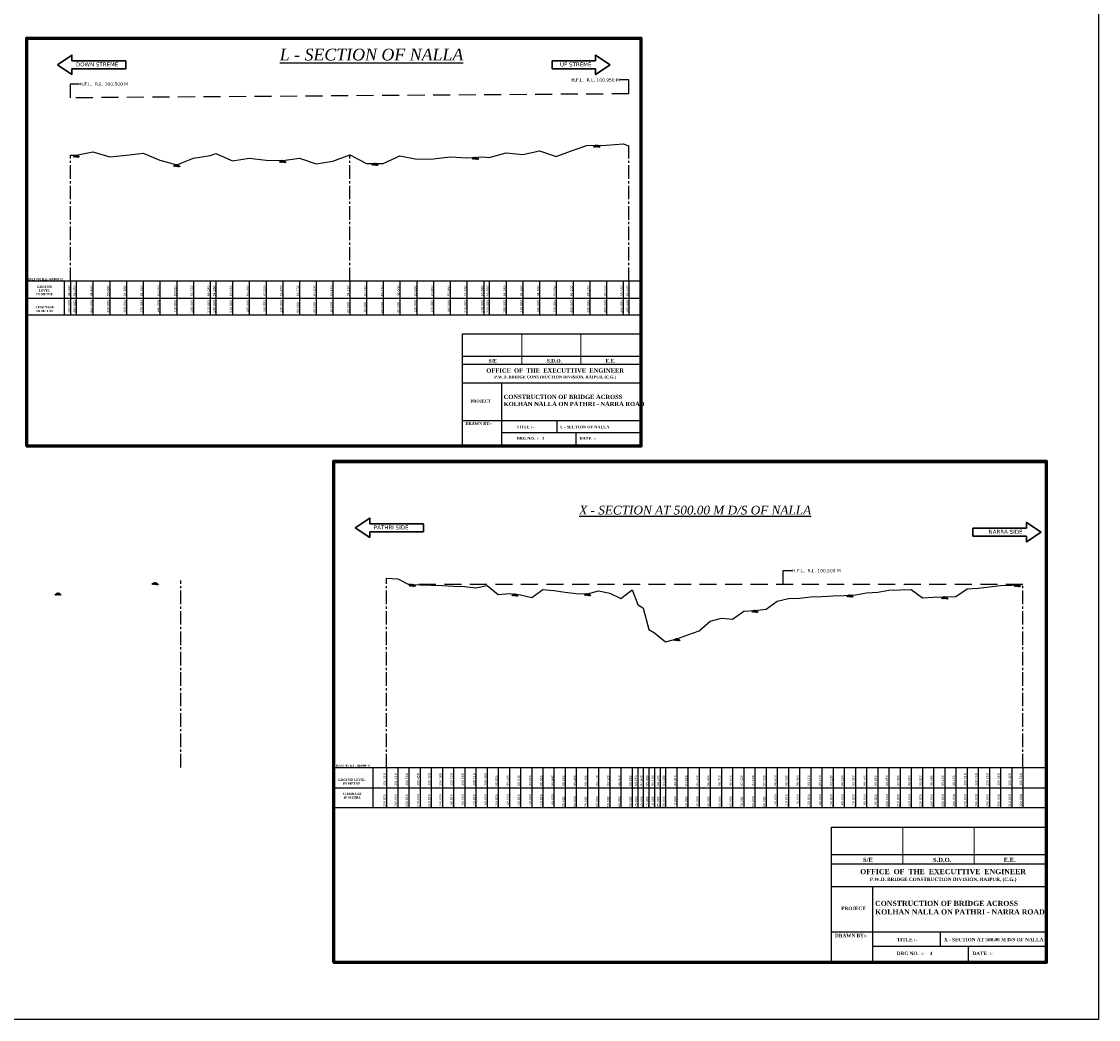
# Model space of a CAD drawing. Header units: inches. Extents: x -3873381970 to -3872867030, y -6658273960 to -6657582035.
# Tile 3 of 4: x -3872987615 to -3872867030, y -6658273960 to -6658162259. Entities that reach past the tile are written whole.
import ezdxf

# ---------------------------------------------------------------- set-up
doc = ezdxf.new("R2010")
doc.units = ezdxf.units.IN
doc.header["$MEASUREMENT"] = 0
doc.linetypes.add('CENTER2', pattern=[28.575, 19.05, -3.175, 3.175, -3.175])
doc.linetypes.add('DASHED2', pattern=[9.525, 6.35, -3.175])
for name, color, linetype in [('CHAINAGE', 7, 'Continuous'), ('GROUND_LVL', 114, 'Continuous'), ('SECTION', 7, 'Continuous'), ('TEX', 6, 'Continuous'), ('TEXT', 7, 'Continuous')]:
    doc.layers.add(name, color=color, linetype=linetype)
doc.layers.add('DIMENTION', color=7, linetype='Continuous', lineweight=9)
doc.styles.get("Standard").update_dxf_attribs({"font": 'verdana.ttf', "height": 250})
doc.dimstyles.new('ISO-25--------1', dxfattribs={"dimtxt": 240, "dimasz": 216, "dimexe": 300, "dimexo": 300, "dimgap": 0.02, "dimtad": 0, "dimtih": 1, "dimtoh": 1, "dimdec": 0, "dimlfac": 8, "dimdsep": 46, "dimtxsty": 'Standard', "dimcen": 192, "dimclrd": 1, "dimclre": 1, "dimclrt": 1, "dimadec": 0, "dimazin": 0, "dimtfac": 1, "dimtdec": 0, "dimtmove": 2, "dimatfit": 3, "dimfxl": 300, "dimarcsym": 0})

msp = doc.modelspace()

# ---------------------------------------------------------------- linework, layer by layer
at = {"layer": 'CHAINAGE', "color": 3}
for p, q in [((-3872982801.916719, -6658195140.908792), (-3872982801.91672, -6658191299.667162)), ((-3872982115.219514, -6658191299.667162), (-3872982115.219514, -6658195140.908792)), ((-3872981490.219514, -6658191299.667163), (-3872981490.219514, -6658195140.908792)), ((-3872979615.219514, -6658191299.667163), (-3872979615.219514, -6658195140.908792)), ((-3872977740.219514, -6658191299.667163), (-3872977740.219514, -6658195140.908792)), ((-3872977740.219514, -6658191299.667163), (-3872977740.219514, -6658195140.908792)), ((-3872975865.219514, -6658191299.667163), (-3872975865.219514, -6658195140.908792)), ((-3872973990.219514, -6658191299.667163), (-3872973990.219514, -6658195140.908792)), ((-3872972115.219514, -6658191299.667163), (-3872972115.219514, -6658195140.908792)), ((-3872970240.219514, -6658191299.667163), (-3872970240.219514, -6658195140.908792)), ((-3872968365.219514, -6658191299.667163), (-3872968365.219514, -6658195140.908792)), ((-3872966490.219514, -6658191299.667162), (-3872966490.219514, -6658195140.908792)), ((-3872965865.219514, -6658191299.667162), (-3872965865.219514, -6658195140.908792)), ((-3872963990.219514, -6658191299.667162), (-3872963990.219514, -6658195140.908792)), ((-3872962115.219514, -6658191299.667162), (-3872962115.219514, -6658195140.908792)), ((-3872960240.219514, -6658191299.667162), (-3872960240.219514, -6658195140.908792)), ((-3872958365.219514, -6658191299.667162), (-3872958365.219514, -6658195140.908792)), ((-3872956490.219514, -6658191299.667162), (-3872956490.219514, -6658195140.908792)), ((-3872954615.219514, -6658191299.667162), (-3872954615.219514, -6658195140.908792)), ((-3872952740.219514, -6658191299.667162), (-3872952740.219514, -6658195140.908792)), ((-3872950865.219514, -6658191299.667162), (-3872950865.219514, -6658195140.908792)), ((-3872948990.219514, -6658191299.667162), (-3872948990.219514, -6658195140.908792)), ((-3872947115.219514, -6658191299.667162), (-3872947115.219514, -6658195140.908792)), ((-3872945240.219514, -6658191299.667162), (-3872945240.219514, -6658195140.908792)), ((-3872943365.219514, -6658191299.667162), (-3872943365.219514, -6658195140.908792)), ((-3872941490.219514, -6658191299.667162), (-3872941490.219514, -6658195140.908792)), ((-3872939615.219514, -6658191299.667162), (-3872939615.219514, -6658195140.908792)), ((-3872937740.219514, -6658191299.667162), (-3872937740.219514, -6658195140.908792)), ((-3872935865.219514, -6658191299.667162), (-3872935865.219514, -6658195140.908792)), ((-3872935240.219514, -6658191299.667162), (-3872935240.219514, -6658195140.908792)), ((-3872933365.219514, -6658191299.667163), (-3872933365.219514, -6658195140.908792)), ((-3872931490.219514, -6658191299.667163), (-3872931490.219514, -6658195140.908792)), ((-3872929615.219514, -6658191299.667163), (-3872929615.219514, -6658195140.908792)), ((-3872927740.219514, -6658191299.667163), (-3872927740.219514, -6658195140.908792)), ((-3872925865.219514, -6658191299.667163), (-3872925865.219514, -6658195140.908792)), ((-3872923990.219513, -6658191299.667163), (-3872923990.219513, -6658195140.908792)), ((-3872923990.219513, -6658191299.667163), (-3872923990.219513, -6658195140.908792)), ((-3872922115.219513, -6658191299.667163), (-3872922115.219513, -6658195140.908792)), ((-3872920240.219513, -6658191299.667163), (-3872920240.219513, -6658195140.908792)), ((-3872919615.219513, -6658191299.667162), (-3872919615.219513, -6658195140.908792)), ((-3872986961.921601, -6658193220.287976), (-3872918353.756534, -6658193220.287977)), ((-3872948252.778725, -6658250253.917567), (-3872948252.778725, -6658245766.877784)), ((-3872946744.357409, -6658245766.877784), (-3872946744.357409, -6658250253.917567)), ((-3872945494.357409, -6658245766.877784), (-3872945494.357409, -6658250253.917567)), ((-3872944244.357409, -6658245766.877784), (-3872944244.357409, -6658250253.917567)), ((-3872942994.357409, -6658245766.877784), (-3872942994.357409, -6658250253.917567)), ((-3872941744.357409, -6658245766.877784), (-3872941744.357409, -6658250253.917567)), ((-3872940494.357409, -6658245766.877784), (-3872940494.357409, -6658250253.917567)), ((-3872939244.357409, -6658245766.877784), (-3872939244.357409, -6658250253.917567)), ((-3872937994.357409, -6658245766.877784), (-3872937994.357409, -6658250253.917567)), ((-3872936744.357409, -6658245766.877784), (-3872936744.357409, -6658250253.917567)), ((-3872935494.357409, -6658245766.877784), (-3872935494.357409, -6658250253.917567)), ((-3872934244.357409, -6658245766.877784), (-3872934244.357409, -6658250253.917567)), ((-3872932994.357409, -6658245766.877784), (-3872932994.357409, -6658250253.917567)), ((-3872931744.357409, -6658245766.877784), (-3872931744.357409, -6658250253.917567)), ((-3872930494.357408, -6658245766.877784), (-3872930494.357408, -6658250253.917567)), ((-3872929244.357408, -6658245766.877784), (-3872929244.357408, -6658250253.917567)), ((-3872927994.357408, -6658245766.877784), (-3872927994.357408, -6658250253.917567)), ((-3872926744.357408, -6658245766.877784), (-3872926744.357408, -6658250253.917567)), ((-3872925494.357408, -6658245766.877784), (-3872925494.357408, -6658250253.917567)), ((-3872924244.357408, -6658245766.877784), (-3872924244.357408, -6658250253.917567)), ((-3872922994.357408, -6658245766.877784), (-3872922994.357408, -6658250253.917567)), ((-3872921744.357408, -6658245766.877784), (-3872921744.357408, -6658250253.917567)), ((-3872920494.357408, -6658245766.877784), (-3872920494.357408, -6658250253.917567)), ((-3872919244.357408, -6658245766.877784), (-3872919244.357408, -6658250253.917567)), ((-3872918619.357408, -6658245766.877784), (-3872918619.357408, -6658250253.917567)), ((-3872917994.357408, -6658245766.877784), (-3872917994.357408, -6658250253.917567)), ((-3872917369.357408, -6658245766.877784), (-3872917369.357408, -6658250253.917567)), ((-3872916744.357408, -6658245766.877784), (-3872916744.357408, -6658250253.917567)), ((-3872916119.357408, -6658245766.877784), (-3872916119.357408, -6658250253.917567)), ((-3872915494.357408, -6658245766.877784), (-3872915494.357408, -6658250253.917567)), ((-3872914244.357408, -6658245766.877784), (-3872914244.357408, -6658250253.917567)), ((-3872912994.357408, -6658245766.877784), (-3872912994.357408, -6658250253.917567)), ((-3872911744.357408, -6658245766.877784), (-3872911744.357408, -6658250253.917567)), ((-3872910494.357408, -6658245766.877784), (-3872910494.357408, -6658250253.917567)), ((-3872909244.357408, -6658245766.877784), (-3872909244.357408, -6658250253.917567)), ((-3872907994.357408, -6658245766.877784), (-3872907994.357408, -6658250253.917567)), ((-3872906744.357408, -6658245766.877784), (-3872906744.357408, -6658250253.917567)), ((-3872905494.357408, -6658245766.877784), (-3872905494.357408, -6658250253.917567)), ((-3872904244.357408, -6658245766.877784), (-3872904244.357408, -6658250253.917567)), ((-3872902994.357408, -6658245766.877784), (-3872902994.357408, -6658250253.917567)), ((-3872901744.357408, -6658245766.877784), (-3872901744.357408, -6658250253.917567)), ((-3872900494.357408, -6658245766.877784), (-3872900494.357408, -6658250253.917567)), ((-3872899244.357408, -6658245766.877784), (-3872899244.357408, -6658250253.917567)), ((-3872897994.357407, -6658245766.877784), (-3872897994.357407, -6658250253.917567)), ((-3872896744.357407, -6658245766.877784), (-3872896744.357407, -6658250253.917567)), ((-3872895494.357407, -6658245766.877784), (-3872895494.357407, -6658250253.917567)), ((-3872894244.357407, -6658245766.877784), (-3872894244.357407, -6658250253.917567)), ((-3872892994.357407, -6658245766.877784), (-3872892994.357407, -6658250253.917567)), ((-3872891744.357407, -6658245766.877784), (-3872891744.357407, -6658250253.917567)), ((-3872890494.357407, -6658245766.877784), (-3872890494.357407, -6658250253.917567)), ((-3872889244.357407, -6658245766.877784), (-3872889244.357407, -6658250253.917567)), ((-3872887994.357407, -6658245766.877784), (-3872887994.357407, -6658250253.917567)), ((-3872886744.357407, -6658245766.877784), (-3872886744.357407, -6658250253.917567)), ((-3872885494.357407, -6658245766.877784), (-3872885494.357407, -6658250253.917567)), ((-3872884244.357407, -6658245766.877784), (-3872884244.357407, -6658250253.917567)), ((-3872882994.357407, -6658245766.877784), (-3872882994.357407, -6658250253.917567)), ((-3872881744.357407, -6658245766.877784), (-3872881744.357407, -6658250253.917567)), ((-3872880494.357407, -6658245766.877784), (-3872880494.357407, -6658250253.917567)), ((-3872879244.357407, -6658245766.877784), (-3872879244.357407, -6658250253.917567)), ((-3872877994.357407, -6658245766.877784), (-3872877994.357407, -6658250253.917567)), ((-3872876744.357407, -6658245766.877784), (-3872876744.357407, -6658250253.917567)), ((-3872875494.357407, -6658245766.877784), (-3872875494.357407, -6658250253.917567)), ((-3872952562.783607, -6658248040.397676), (-3872872963.312717, -6658248040.397676))]:
    msp.add_line(p, q, dxfattribs=at)
for points in [[(-3872986961.921601, -6658191299.667162), (-3872918353.756534, -6658191299.667163), (-3872918353.756534, -6658195140.908792), (-3872986961.921601, -6658195140.908792)], [(-3872952562.783607, -6658245766.877784), (-3872872963.312717, -6658245766.877784), (-3872872963.312717, -6658250253.917567), (-3872952562.783607, -6658250253.917567)]]:
    msp.add_lwpolyline(points, close=True, dxfattribs=at)
at = {"layer": 'DIMENTION', "color": 5, "lineweight": 30, "ltscale": 20}
for p, q in [((-3872975942.995452, -6658166639.057085), (-3872981972.897842, -6658166639.057085)), ((-3872981972.897842, -6658167559.4238), (-3872975942.995452, -6658167559.4238)), ((-3872975942.995452, -6658167559.4238), (-3872975942.995452, -6658166639.057085)), ((-3872928182.682683, -6658166639.057085), (-3872923342.780294, -6658166639.057085)), ((-3872928182.682683, -6658167559.4238), (-3872928182.682683, -6658166639.057085)), ((-3872923342.780294, -6658167559.4238), (-3872928182.682683, -6658167559.4238)), ((-3872942590.032723, -6658218464.223919), (-3872948619.935113, -6658218464.223919)), ((-3872942590.032723, -6658219384.590633), (-3872942590.032723, -6658218464.223919)), ((-3872948619.935113, -6658219384.590633), (-3872942590.032723, -6658219384.590633)), ((-3872881110.665618, -6658218954.223919), (-3872875080.763228, -6658218954.223919)), ((-3872881110.665618, -6658219874.590633), (-3872881110.665618, -6658218954.223919)), ((-3872875080.763228, -6658219874.590633), (-3872881110.665618, -6658219874.590633))]:
    msp.add_line(p, q, dxfattribs=at)
at = {"layer": 'DIMENTION', "ltscale": 20}
for p, q in [((-3872931604.936524, -6658197202.239063), (-3872931604.936527, -6658200607.574511)), ((-3872924979.346528, -6658197202.239063), (-3872924979.346532, -6658200607.574511)), ((-3872888929.757645, -6658252445.423687), (-3872888929.757648, -6658256548.537593)), ((-3872880946.53518, -6658252445.423687), (-3872880946.535183, -6658256548.537593))]:
    msp.add_line(p, q, dxfattribs=at)
at = {"layer": 'DIMENTION', "color": 5, "lineweight": 30, "ltscale": 20}
for points in [[(-3872981972.897842, -6658166639.057085), (-3872981972.897842, -6658166014.353392), (-3872983595.253946, -6658167099.240442)], [(-3872923342.780294, -6658166639.057085), (-3872923342.780294, -6658166014.353392), (-3872921720.42419, -6658167099.240442)], [(-3872981972.897842, -6658167559.4238), (-3872981972.897842, -6658168184.127493), (-3872983595.253946, -6658167099.240442)], [(-3872923342.780294, -6658167559.4238), (-3872923342.780294, -6658168184.127493), (-3872921720.42419, -6658167099.240442)], [(-3872948619.935113, -6658218464.223919), (-3872948619.935113, -6658217839.520226), (-3872950242.291217, -6658218924.407276)], [(-3872875080.763228, -6658218954.223919), (-3872875080.763228, -6658218329.520226), (-3872873458.407125, -6658219414.407276)], [(-3872948619.935113, -6658219384.590633), (-3872948619.935113, -6658220009.294327), (-3872950242.291217, -6658218924.407276)], [(-3872875080.763228, -6658219874.590633), (-3872875080.763228, -6658220499.294327), (-3872873458.407125, -6658219414.407276)]]:
    msp.add_lwpolyline(points, dxfattribs=at)
at = {"layer": 'GROUND_LVL'}
for p, q in [((-3872923321.179014, -6658176108.667164), (-3872923556.492797, -6658176302.674335)), ((-3872923242.544011, -6658176108.667165), (-3872923477.857793, -6658176302.674335)), ((-3872923180.696255, -6658176108.667164), (-3872923416.010039, -6658176302.674335)), ((-3872923354.201297, -6658176108.667164), (-3872923118.887513, -6658176302.674335)), ((-3872923111.11753, -6658176108.667163), (-3872923346.431315, -6658176302.674335)), ((-3872923278.54824, -6658176108.667163), (-3872923043.234455, -6658176302.674335)), ((-3872923035.464473, -6658176108.667164), (-3872923270.778256, -6658176302.674335)), ((-3872923208.969515, -6658176108.667164), (-3872922973.655732, -6658176302.674335)), ((-3872923147.12176, -6658176108.667165), (-3872922911.807977, -6658176302.674335)), ((-3872923068.486757, -6658176108.667164), (-3872922833.172974, -6658176302.674335)), ((-3872981602.429013, -6658177229.667162), (-3872981837.742796, -6658177423.674333)), ((-3872981523.79401, -6658177229.667163), (-3872981759.107792, -6658177423.674333)), ((-3872981461.946254, -6658177229.667162), (-3872981697.260038, -6658177423.674333)), ((-3872981635.451296, -6658177229.667162), (-3872981400.137512, -6658177423.674333)), ((-3872981392.367529, -6658177229.667161), (-3872981627.681314, -6658177423.674333)), ((-3872981559.798239, -6658177229.667161), (-3872981324.484454, -6658177423.674333)), ((-3872981316.714472, -6658177229.667162), (-3872981552.028255, -6658177423.674333)), ((-3872981490.219514, -6658177229.667162), (-3872981254.905731, -6658177423.674333)), ((-3872981428.371759, -6658177229.667163), (-3872981193.057976, -6658177423.674333)), ((-3872981349.736756, -6658177229.667162), (-3872981114.422973, -6658177423.674333)), ((-3872936914.929012, -6658177465.167163), (-3872937150.242795, -6658177659.174334)), ((-3872936836.294009, -6658177465.167164), (-3872937071.607791, -6658177659.174334)), ((-3872936774.446254, -6658177465.167163), (-3872937009.760037, -6658177659.174334)), ((-3872936947.951296, -6658177465.167163), (-3872936712.637511, -6658177659.174334)), ((-3872936704.867529, -6658177465.167162), (-3872936940.181314, -6658177659.174334)), ((-3872936872.298239, -6658177465.167162), (-3872936636.984454, -6658177659.174334)), ((-3872936629.214472, -6658177465.167163), (-3872936864.528255, -6658177659.174334)), ((-3872936802.719514, -6658177465.167163), (-3872936567.405731, -6658177659.174334)), ((-3872936740.871758, -6658177465.167164), (-3872936505.557975, -6658177659.174334)), ((-3872936662.236755, -6658177465.167163), (-3872936426.922972, -6658177659.174334)), ((-3872970352.429012, -6658178289.667163), (-3872970587.742795, -6658178483.674334)), ((-3872970273.794009, -6658178289.667164), (-3872970509.107791, -6658178483.674334)), ((-3872970211.946254, -6658178289.667163), (-3872970447.260037, -6658178483.674334)), ((-3872970385.451296, -6658178289.667163), (-3872970150.137511, -6658178483.674334)), ((-3872970142.367529, -6658178289.667162), (-3872970377.681314, -6658178483.674334)), ((-3872970309.798239, -6658178289.667162), (-3872970074.484454, -6658178483.674334)), ((-3872970066.714472, -6658178289.667163), (-3872970302.028255, -6658178483.674334)), ((-3872970240.219514, -6658178289.667163), (-3872970004.905731, -6658178483.674334)), ((-3872970178.371758, -6658178289.667164), (-3872969943.057975, -6658178483.674334)), ((-3872970099.736755, -6658178289.667163), (-3872969864.422972, -6658178483.674334)), ((-3872958477.429012, -6658177829.667162), (-3872958712.742795, -6658178023.674333)), ((-3872958398.794009, -6658177829.667163), (-3872958634.107791, -6658178023.674333)), ((-3872958336.946254, -6658177829.667162), (-3872958572.260037, -6658178023.674333)), ((-3872958510.451296, -6658177829.667162), (-3872958275.137511, -6658178023.674333)), ((-3872958267.367529, -6658177829.667161), (-3872958502.681314, -6658178023.674333)), ((-3872958434.798239, -6658177829.667161), (-3872958199.484454, -6658178023.674333)), ((-3872958191.714472, -6658177829.667162), (-3872958427.028255, -6658178023.674333)), ((-3872958365.219514, -6658177829.667162), (-3872958129.905731, -6658178023.674333)), ((-3872958303.371758, -6658177829.667163), (-3872958068.057975, -6658178023.674333)), ((-3872958224.736755, -6658177829.667162), (-3872957989.422972, -6658178023.674333)), ((-3872948164.929012, -6658178153.667162), (-3872948400.242795, -6658178347.674333)), ((-3872948086.294009, -6658178153.667163), (-3872948321.607791, -6658178347.674333)), ((-3872948024.446254, -6658178153.667162), (-3872948259.760037, -6658178347.674333)), ((-3872948197.951296, -6658178153.667162), (-3872947962.637511, -6658178347.674333)), ((-3872947954.867529, -6658178153.667161), (-3872948190.181314, -6658178347.674333)), ((-3872948122.298239, -6658178153.667161), (-3872947886.984454, -6658178347.674333)), ((-3872947879.214472, -6658178153.667162), (-3872948114.528255, -6658178347.674333)), ((-3872948052.719514, -6658178153.667162), (-3872947817.405731, -6658178347.674333)), ((-3872947990.871758, -6658178153.667163), (-3872947755.557975, -6658178347.674333)), ((-3872947912.236755, -6658178153.667162), (-3872947676.922972, -6658178347.674333)), ((-3872972780.004364, -6658225069.799359), (-3872973015.318147, -6658225263.80653)), ((-3872972701.36936, -6658225069.79936), (-3872972936.683143, -6658225263.80653)), ((-3872972639.521605, -6658225069.799359), (-3872972874.835389, -6658225263.80653)), ((-3872972813.026647, -6658225069.799359), (-3872972577.712862, -6658225263.80653)), ((-3872972569.94288, -6658225069.799358), (-3872972805.256665, -6658225263.80653)), ((-3872972737.37359, -6658225069.799358), (-3872972502.059805, -6658225263.80653)), ((-3872972494.289823, -6658225069.799359), (-3872972729.603606, -6658225263.80653)), ((-3872972667.794865, -6658225069.799359), (-3872972432.481082, -6658225263.80653)), ((-3872972605.94711, -6658225069.79936), (-3872972370.633327, -6658225263.80653)), ((-3872972527.312107, -6658225069.799359), (-3872972291.998323, -6658225263.80653)), ((-3872943985.478352, -6658225281.721326), (-3872944220.792135, -6658225475.728497)), ((-3872943906.843349, -6658225281.721327), (-3872944142.157131, -6658225475.728497)), ((-3872943844.995593, -6658225281.721326), (-3872944080.309377, -6658225475.728497)), ((-3872944018.500635, -6658225281.721326), (-3872943783.186851, -6658225475.728497)), ((-3872943775.416868, -6658225281.721325), (-3872944010.730653, -6658225475.728497)), ((-3872943942.847578, -6658225281.721325), (-3872943707.533793, -6658225475.728497)), ((-3872943699.763811, -6658225281.721326), (-3872943935.077594, -6658225475.728497)), ((-3872943873.268853, -6658225281.721326), (-3872943637.95507, -6658225475.728497)), ((-3872943811.421098, -6658225281.721327), (-3872943576.107315, -6658225475.728497)), ((-3872943732.786095, -6658225281.721326), (-3872943497.472311, -6658225475.728497)), ((-3872876231.566905, -6658225306.877784), (-3872876466.880688, -6658225500.884954)), ((-3872876152.931902, -6658225306.877785), (-3872876388.245684, -6658225500.884954)), ((-3872876091.084146, -6658225306.877784), (-3872876326.39793, -6658225500.884954)), ((-3872876264.589189, -6658225306.877784), (-3872876029.275404, -6658225500.884954)), ((-3872876021.505422, -6658225306.877783), (-3872876256.819206, -6658225500.884954)), ((-3872876188.936131, -6658225306.877783), (-3872875953.622346, -6658225500.884954)), ((-3872875945.852365, -6658225306.877784), (-3872876181.166148, -6658225500.884954)), ((-3872876119.357407, -6658225306.877784), (-3872875884.043623, -6658225500.884954)), ((-3872876057.509651, -6658225306.877785), (-3872875822.195868, -6658225500.884954)), ((-3872875978.874648, -6658225306.877784), (-3872875743.560865, -6658225500.884954)), ((-3872983664.807442, -6658226256.877784), (-3872983900.121225, -6658226450.884954)), ((-3872983586.172439, -6658226256.877785), (-3872983821.486221, -6658226450.884954)), ((-3872983524.324684, -6658226256.877784), (-3872983759.638467, -6658226450.884954)), ((-3872983697.829726, -6658226256.877784), (-3872983462.515941, -6658226450.884954)), ((-3872983454.745959, -6658226256.877783), (-3872983690.059743, -6658226450.884954)), ((-3872983622.176669, -6658226256.877783), (-3872983386.862884, -6658226450.884954)), ((-3872983379.092902, -6658226256.877784), (-3872983614.406685, -6658226450.884954)), ((-3872983552.597944, -6658226256.877784), (-3872983317.284161, -6658226450.884954)), ((-3872983490.750188, -6658226256.877785), (-3872983255.436405, -6658226450.884954)), ((-3872983412.115185, -6658226256.877784), (-3872983176.801402, -6658226450.884954)), ((-3872932481.566907, -6658226346.877784), (-3872932716.88069, -6658226540.884954)), ((-3872932402.931904, -6658226346.877785), (-3872932638.245686, -6658226540.884954)), ((-3872932341.084148, -6658226346.877784), (-3872932576.397932, -6658226540.884954)), ((-3872932514.58919, -6658226346.877784), (-3872932279.275406, -6658226540.884954)), ((-3872932271.505424, -6658226346.877783), (-3872932506.819208, -6658226540.884954)), ((-3872932438.936133, -6658226346.877783), (-3872932203.622348, -6658226540.884954)), ((-3872932195.852366, -6658226346.877784), (-3872932431.16615, -6658226540.884954)), ((-3872932369.357409, -6658226346.877784), (-3872932134.043625, -6658226540.884954)), ((-3872932307.509653, -6658226346.877785), (-3872932072.19587, -6658226540.884954)), ((-3872932228.87465, -6658226346.877784), (-3872931993.560867, -6658226540.884954)), ((-3872924356.566906, -6658226326.877784), (-3872924591.88069, -6658226520.884954)), ((-3872924277.931903, -6658226326.877785), (-3872924513.245686, -6658226520.884954)), ((-3872924216.084148, -6658226326.877784), (-3872924451.397932, -6658226520.884954)), ((-3872924389.58919, -6658226326.877784), (-3872924154.275405, -6658226520.884954)), ((-3872924146.505423, -6658226326.877783), (-3872924381.819208, -6658226520.884954)), ((-3872924313.936133, -6658226326.877783), (-3872924078.622348, -6658226520.884954)), ((-3872924070.852366, -6658226326.877784), (-3872924306.166149, -6658226520.884954)), ((-3872924244.357408, -6658226326.877784), (-3872924009.043625, -6658226520.884954)), ((-3872924182.509653, -6658226326.877785), (-3872923947.195869, -6658226520.884954)), ((-3872924103.87465, -6658226326.877784), (-3872923868.560866, -6658226520.884954)), ((-3872894981.566905, -6658226451.877784), (-3872895216.880689, -6658226645.884954)), ((-3872894902.931902, -6658226451.877785), (-3872895138.245685, -6658226645.884954)), ((-3872894841.084147, -6658226451.877784), (-3872895076.397931, -6658226645.884954)), ((-3872895014.589189, -6658226451.877784), (-3872894779.275404, -6658226645.884954)), ((-3872894771.505422, -6658226451.877783), (-3872895006.819207, -6658226645.884954)), ((-3872894938.936132, -6658226451.877783), (-3872894703.622347, -6658226645.884954)), ((-3872894695.852365, -6658226451.877784), (-3872894931.166148, -6658226645.884954)), ((-3872894869.357407, -6658226451.877784), (-3872894634.043624, -6658226645.884954)), ((-3872894807.509652, -6658226451.877785), (-3872894572.195868, -6658226645.884954)), ((-3872894728.874649, -6658226451.877784), (-3872894493.560865, -6658226645.884954)), ((-3872884356.566905, -6658226666.877784), (-3872884591.880689, -6658226860.884954)), ((-3872884277.931902, -6658226666.877785), (-3872884513.245685, -6658226860.884954)), ((-3872884216.084147, -6658226666.877784), (-3872884451.397931, -6658226860.884954)), ((-3872884389.589189, -6658226666.877784), (-3872884154.275404, -6658226860.884954)), ((-3872884146.505422, -6658226666.877783), (-3872884381.819207, -6658226860.884954)), ((-3872884313.936132, -6658226666.877783), (-3872884078.622347, -6658226860.884954)), ((-3872884070.852365, -6658226666.877784), (-3872884306.166148, -6658226860.884954)), ((-3872884244.357407, -6658226666.877784), (-3872884009.043624, -6658226860.884954)), ((-3872884182.509652, -6658226666.877785), (-3872883947.195868, -6658226860.884954)), ((-3872884103.874649, -6658226666.877784), (-3872883868.560865, -6658226860.884954)), ((-3872905606.566906, -6658228166.877784), (-3872905841.88069, -6658228360.884954)), ((-3872905527.931903, -6658228166.877785), (-3872905763.245686, -6658228360.884954)), ((-3872905466.084148, -6658228166.877784), (-3872905701.397932, -6658228360.884954)), ((-3872905639.58919, -6658228166.877784), (-3872905404.275405, -6658228360.884954)), ((-3872905396.505423, -6658228166.877783), (-3872905631.819208, -6658228360.884954)), ((-3872905563.936133, -6658228166.877783), (-3872905328.622348, -6658228360.884954)), ((-3872905320.852366, -6658228166.877784), (-3872905556.166149, -6658228360.884954)), ((-3872905494.357408, -6658228166.877784), (-3872905259.043625, -6658228360.884954)), ((-3872905432.509653, -6658228166.877785), (-3872905197.195869, -6658228360.884954)), ((-3872905353.87465, -6658228166.877784), (-3872905118.560866, -6658228360.884954)), ((-3872914356.566906, -6658231356.877784), (-3872914591.88069, -6658231550.884954)), ((-3872914277.931903, -6658231356.877785), (-3872914513.245686, -6658231550.884954)), ((-3872914216.084148, -6658231356.877784), (-3872914451.397932, -6658231550.884954)), ((-3872914389.58919, -6658231356.877784), (-3872914154.275405, -6658231550.884954)), ((-3872914146.505423, -6658231356.877783), (-3872914381.819208, -6658231550.884954)), ((-3872914313.936133, -6658231356.877783), (-3872914078.622348, -6658231550.884954)), ((-3872914070.852366, -6658231356.877784), (-3872914306.166149, -6658231550.884954)), ((-3872914244.357408, -6658231356.877784), (-3872914009.043625, -6658231550.884954)), ((-3872914182.509653, -6658231356.877785), (-3872913947.195869, -6658231550.884954)), ((-3872914103.87465, -6658231356.877784), (-3872913868.560866, -6658231550.884954))]:
    msp.add_line(p, q, dxfattribs=at)
at = {"layer": 'GROUND_LVL', "color": 4}
for p, q in [((-3872938230.526523, -6658197202.239063), (-3872918353.756534, -6658197202.239059)), ((-3872938230.526523, -6658209640.811449), (-3872938230.526523, -6658197202.239063)), ((-3872938230.526523, -6658199730.311815), (-3872918353.756534, -6658199730.311815)), ((-3872938230.526523, -6658200607.574511), (-3872918353.756534, -6658200607.574511)), ((-3872938230.526523, -6658202707.407885), (-3872918353.756534, -6658202707.407885)), ((-3872933871.784547, -6658202707.407885), (-3872933871.784547, -6658209640.811449)), ((-3872938230.526523, -6658206920.859726), (-3872918353.756534, -6658206920.859726)), ((-3872927665.024753, -6658206920.859726), (-3872927665.024753, -6658208262.267321)), ((-3872933871.784549, -6658208262.267321), (-3872918353.756534, -6658208262.267321)), ((-3872925539.184268, -6658208262.267321), (-3872925539.184268, -6658209640.811449)), ((-3872896912.980112, -6658267432.751694), (-3872896912.980112, -6658252445.423687)), ((-3872896912.980112, -6658252445.423687), (-3872872963.312718, -6658252445.423687)), ((-3872896912.980112, -6658255491.517275), (-3872872963.312718, -6658255491.517275)), ((-3872896912.980112, -6658256548.537593), (-3872872963.312718, -6658256548.537593)), ((-3872896912.980112, -6658259078.642383), (-3872872963.312718, -6658259078.642383)), ((-3872892335.693539, -6658259078.642383), (-3872892335.693539, -6658267432.751694)), ((-3872896912.980112, -6658264155.461718), (-3872872963.312718, -6658264155.461718)), ((-3872884758.528766, -6658264155.461718), (-3872884758.528766, -6658265771.733661)), ((-3872892335.693541, -6658265771.733661), (-3872872963.312718, -6658265771.733661)), ((-3872881621.087819, -6658265771.733661), (-3872881621.087819, -6658267432.751694))]:
    msp.add_line(p, q, dxfattribs=at)
at = {"layer": 'GROUND_LVL'}
for points in [[(-3872982115.219514, -6658177209.667162), (-3872981490.219514, -6658177229.667162), (-3872979615.219514, -6658176839.667162), (-3872977740.219514, -6658177399.667162), (-3872975865.219514, -6658177219.667162), (-3872973990.219514, -6658176989.667163), (-3872972115.219514, -6658177789.667162), (-3872970240.219514, -6658178289.667163), (-3872968365.219514, -6658177549.667162), (-3872966490.219514, -6658177259.667162), (-3872965865.219514, -6658177039.667162), (-3872963990.219514, -6658177859.667162), (-3872962115.219514, -6658177539.667162), (-3872960240.219514, -6658177769.667162), (-3872958365.219514, -6658177829.667162), (-3872956490.219514, -6658177549.667162), (-3872954615.219514, -6658178199.667162), (-3872952740.219514, -6658177889.667162), (-3872950865.219514, -6658177189.667163), (-3872948990.219514, -6658178159.667162), (-3872947115.219514, -6658178149.667163), (-3872945240.219514, -6658177300.131861), (-3872943365.219514, -6658177669.667162), (-3872943365.219514, -6658177669.667162), (-3872941490.219515, -6658177639.667163), (-3872939615.219513, -6658177419.667163), (-3872937740.219514, -6658177519.667163), (-3872935865.219514, -6658177409.667163), (-3872935240.219516, -6658177479.667164), (-3872933365.219514, -6658176959.667163), (-3872931490.219514, -6658177139.667163), (-3872931490.219514, -6658177139.667163), (-3872929615.219514, -6658176719.667163), (-3872927740.219514, -6658177369.667163), (-3872925865.219517, -6658176649.667164), (-3872924302.719517, -6658176138.667164), (-3872922115.219513, -6658176079.667164), (-3872920240.219514, -6658175930.131861), (-3872919615.219518, -6658176169.667165)], [(-3872946744.357409, -6658224556.877784), (-3872945494.357409, -6658224656.877784), (-3872944244.357409, -6658225266.877784), (-3872942994.357409, -6658225316.877784), (-3872941744.357409, -6658225346.877784), (-3872940494.357409, -6658225386.877784), (-3872939244.357409, -6658225446.877784), (-3872937994.357409, -6658225506.877784), (-3872936744.357409, -6658225656.877784), (-3872935494.357409, -6658225386.877784), (-3872934244.357409, -6658226386.877784), (-3872932994.357409, -6658226266.877784), (-3872931744.357409, -6658226426.877784), (-3872930494.357408, -6658226716.877784), (-3872929244.357408, -6658225816.877784), (-3872927994.357408, -6658225926.877784), (-3872926744.357408, -6658226116.877784), (-3872925494.357408, -6658226286.877784), (-3872924244.357408, -6658226326.877784), (-3872922994.357408, -6658225996.877784), (-3872921744.357408, -6658226246.877784), (-3872920494.357408, -6658226846.877784), (-3872919244.357408, -6658225876.877784), (-3872918619.357408, -6658227516.877784), (-3872917994.357408, -6658227936.877784), (-3872917369.357408, -6658230306.877784), (-3872916750, -6658230666.877784), (-3872916119.357408, -6658231196.877784), (-3872915494.357408, -6658231676.877784), (-3872914244.357408, -6658231356.877784), (-3872912994.357408, -6658230916.877784), (-3872911744.357408, -6658230446.877784), (-3872910494.357408, -6658229366.877784), (-3872909244.357408, -6658229056.877784), (-3872907994.357408, -6658229146.877784), (-3872906744.357408, -6658228246.877784), (-3872905494.357408, -6658228166.877784), (-3872904244.357408, -6658228046.877784), (-3872902994.357408, -6658227146.877784), (-3872901744.357408, -6658226836.877784), (-3872900494.357408, -6658226806.877784), (-3872899244.357408, -6658226656.877784), (-3872897994.357407, -6658226616.877784), (-3872896744.357407, -6658226536.877784), (-3872895494.357407, -6658226486.877784), (-3872894244.357407, -6658226416.877784), (-3872892994.357407, -6658226216.877784), (-3872891744.357407, -6658226116.877784), (-3872890494.357407, -6658225916.877784), (-3872889244.357407, -6658225866.877784), (-3872887994.357407, -6658225816.877784), (-3872886744.357407, -6658226756.877784), (-3872885494.357407, -6658226676.877784), (-3872884244.357407, -6658226666.877784), (-3872882994.357407, -6658226616.877784), (-3872881744.357407, -6658225756.877784), (-3872880494.357407, -6658225666.877784), (-3872879244.357407, -6658225516.877784), (-3872877994.357407, -6658225386.877784), (-3872876744.357407, -6658225346.877784), (-3872875494.357407, -6658225266.877784)]]:
    msp.add_lwpolyline(points, dxfattribs=at)
at = {"layer": 'SECTION', "lineweight": 50, "ltscale": 20}
for points in [[(-3872987105.249939, -6658209784.139786), (-3872918210.428197, -6658209784.139786), (-3872918210.428197, -6658164117.677799), (-3872987105.249939, -6658164117.677799)], [(-3872952730, -6658267599.968087), (-3872872796.096323, -6658267599.968087), (-3872872796.096323, -6658211481.248867), (-3872952730, -6658211481.248867)]]:
    msp.add_lwpolyline(points, close=True, dxfattribs=at)
at = {"layer": 'SECTION', "ltscale": 20}
for points in [[(-3872986961.921601, -6658209640.811449), (-3872918353.756534, -6658209640.811449), (-3872918353.756534, -6658164261.006136), (-3872986961.921601, -6658164261.006136)], [(-3872952562.783607, -6658267432.751694), (-3872872963.312717, -6658267432.751694), (-3872872963.312717, -6658211648.465261), (-3872952562.783607, -6658211648.465261)]]:
    msp.add_lwpolyline(points, close=True, dxfattribs=at)
at = {"layer": 'TEX', "color": 1, "linetype": 'DASHED2', "ltscale": 300}
for p, q in [((-3872919615.219518, -6658170349.667163), (-3872982115.219514, -6658170799.667162)), ((-3872875494.357407, -6658225266.877785), (-3872944244.357407, -6658225266.877785))]:
    msp.add_line(p, q, dxfattribs=at)
at = {"layer": 'TEX', "linetype": 'CENTER2', "ltscale": 80}
for p, q in [((-3872919615.219518, -6658191299.667165), (-3872919615.219518, -6658176169.667165)), ((-3872982115.219514, -6658191299.667162), (-3872982115.219514, -6658177209.667162)), ((-3872950865.219514, -6658191299.667162), (-3872950865.219514, -6658177189.667162)), ((-3872919615.219513, -6658191299.667162), (-3872919615.219513, -6658177254.667162)), ((-3872969774.324683, -6658245766.877784), (-3872969774.324683, -6658224816.877784)), ((-3872946744.357409, -6658245766.877784), (-3872946744.357409, -6658224556.877784)), ((-3872875494.357407, -6658245766.877784), (-3872875494.357407, -6658225266.877784))]:
    msp.add_line(p, q, dxfattribs=at)
at = {"layer": 'TEX', "color": 3, "ltscale": 20}
msp.add_lwpolyline([(-3872867030, -6658273960), (-3873056050, -6658273960), (-3873056050, -6658088070), (-3872867030, -6658088070)], close=True, dxfattribs=at)

# ---------------------------------------------------------------- texts
at = {"layer": 'CHAINAGE', "color": 241}
for s, p in [('94.090', (-3872982173.525601, -6658193012.364392)), ('94.070', (-3872981548.525601, -6658193012.364393)), ('94.460', (-3872979673.525601, -6658193012.364393)), ('93.900', (-3872977798.525601, -6658193012.364393)), ('94.080', (-3872975923.525601, -6658193012.364393)), ('94.310', (-3872974048.525601, -6658193012.364393)), ('93.510', (-3872972173.525601, -6658193012.364393)), ('93.010', (-3872970298.525601, -6658193012.364393)), ('93.750', (-3872968423.525601, -6658193012.364393)), ('94.040', (-3872966548.525601, -6658193012.364392)), ('94.260', (-3872965923.525601, -6658193012.364392)), ('93.440', (-3872964048.525601, -6658193012.364392)), ('93.760', (-3872962173.525601, -6658193012.364392)), ('93.530', (-3872960298.525601, -6658193012.364392)), ('93.470', (-3872958423.525601, -6658193012.364392)), ('93.750', (-3872956548.525601, -6658193012.364392)), ('93.100', (-3872954708.696585, -6658193012.364392)), ('93.410', (-3872952798.525601, -6658193012.364392)), ('94.110', (-3872950921.96029, -6658193012.364392)), ('93.140', (-3872949031.913427, -6658193012.364392)), ('93.150', (-3872947121.742443, -6658193012.364392)), ('94.000', (-3872945281.913427, -6658193012.364392)), ('93.630', (-3872943406.913427, -6658193012.364392)), ('93.660', (-3872941531.913427, -6658193012.364392)), ('93.880', (-3872939656.913427, -6658193012.364392)), ('93.780', (-3872937781.913427, -6658193012.364392)), ('93.890', (-3872935907.081325, -6658193012.364392)), ('93.820', (-3872935281.913427, -6658193012.364392)), ('94.340', (-3872933406.913427, -6658193012.364393)), ('94.160', (-3872931531.913427, -6658193012.364393)), ('94.580', (-3872929656.913427, -6658193012.364393)), ('93.930', (-3872927781.913427, -6658193012.364393)), ('94.650', (-3872925906.913427, -6658193012.364393)), ('95.170', (-3872924031.913426, -6658193012.364393)), ('95.220', (-3872922157.081324, -6658193012.364393)), ('95.370', (-3872920282.081324, -6658193012.364393)), ('95.130', (-3872919657.081324, -6658193012.364392)), ('101.210', (-3872946839.903292, -6658247828.41194)), ('101.110', (-3872945589.903292, -6658247828.41194)), ('100.500', (-3872944339.903292, -6658247828.41194)), ('100.450', (-3872943089.903292, -6658247828.41194)), ('100.420', (-3872941840.071189, -6658247828.41194)), ('100.380', (-3872940590.071189, -6658247828.41194)), ('100.320', (-3872939340.071189, -6658247828.41194)), ('100.260', (-3872938090.071189, -6658247828.41194)), ('100.110', (-3872936804.997018, -6658247828.41194)), ('100.380', (-3872935554.997018, -6658247828.41194)), ('99.850', (-3872934304.997018, -6658247828.41194)), ('99.500', (-3872933054.997018, -6658247828.41194)), ('99.340', (-3872931804.997018, -6658247828.41194)), ('99.050', (-3872930554.997018, -6658247828.41194)), ('99.950', (-3872929304.997018, -6658247828.41194)), ('99.840', (-3872928054.997018, -6658247828.41194)), ('99.650', (-3872926804.997018, -6658247828.41194)), ('99.480', (-3872925554.997018, -6658247828.41194)), ('99.440', (-3872924304.997018, -6658247828.41194)), ('99.770', (-3872923054.997018, -6658247828.41194)), ('99.520', (-3872921804.997018, -6658247828.41194)), ('98.920', (-3872920554.997018, -6658247828.41194)), ('98.890', (-3872919304.997018, -6658247828.41194)), ('98.250', (-3872918693.811524, -6658247828.41194)), ('97.830', (-3872918088.811525, -6658247828.41194)), ('95.460', (-3872917443.811525, -6658247828.41194)), ('95.100', (-3872916818.811525, -6658247828.41194)), ('94.570', (-3872916193.811525, -6658247828.41194)), ('94.090', (-3872915568.811525, -6658247828.41194)), ('94.410', (-3872914318.811525, -6658247828.41194)), ('94.850', (-3872913068.811525, -6658247828.41194)), ('95.320', (-3872911818.811525, -6658247828.41194)), ('96.400', (-3872910593.811525, -6658247828.41194)), ('96.710', (-3872909338.811525, -6658247828.41194)), ('96.620', (-3872908088.811525, -6658247828.41194)), ('97.520', (-3872906838.811525, -6658247828.41194)), ('97.600', (-3872905588.811525, -6658247828.41194)), ('97.720', (-3872904338.811525, -6658247828.41194)), ('98.620', (-3872903088.811525, -6658247828.41194)), ('98.930', (-3872901838.811525, -6658247828.41194)), ('98.960', (-3872900588.811525, -6658247828.41194)), ('99.110', (-3872899338.811525, -6658247828.41194)), ('99.150', (-3872898088.811524, -6658247828.41194)), ('99.230', (-3872896838.811524, -6658247828.41194)), ('99.280', (-3872895588.811524, -6658247828.41194)), ('99.350', (-3872894338.811524, -6658247828.41194)), ('99.550', (-3872893088.811524, -6658247828.41194)), ('99.650', (-3872891838.811524, -6658247828.41194)), ('99.850', (-3872890588.811524, -6658247828.41194)), ('99.900', (-3872889338.811524, -6658247828.41194)), ('99.950', (-3872888088.811524, -6658247828.41194)), ('99.010', (-3872886838.811524, -6658247828.41194)), ('99.090', (-3872885588.811524, -6658247828.41194)), ('99.100', (-3872884338.811524, -6658247828.41194)), ('99.150', (-3872883088.811524, -6658247828.41194)), ('100.010', (-3872881838.811524, -6658247828.41194)), ('100.100', (-3872880588.811524, -6658247828.41194)), ('100.250', (-3872879338.811524, -6658247828.41194)), ('100.380', (-3872878088.811524, -6658247828.41194)), ('100.420', (-3872876838.811524, -6658247828.41194)), ('100.500', (-3872875588.811524, -6658247828.41194))]:
    msp.add_text(s, height=250, rotation=90, dxfattribs=at).set_placement(p)
at = {"layer": 'CHAINAGE', "color": 241, "char_height": 250, "width": 1234.1875, "rotation": 90}
for s, insert, attachment_point in [('500.000', (-3872982168.478738, -6658194857.764537), 7), ('490.000', (-3872981543.478738, -6658194857.764538), 7), ('460.000', (-3872979668.478738, -6658194857.764538), 7), ('430.000', (-3872977793.478738, -6658194857.764538), 7), ('400.000', (-3872975918.478737, -6658194857.764538), 7), ('370.000', (-3872974043.478737, -6658194857.764538), 7), ('340.000', (-3872972168.478737, -6658194857.764538), 7), ('310.000', (-3872970293.478737, -6658194857.764538), 7), ('280.000', (-3872968418.478737, -6658194857.764538), 7), ('250.000', (-3872966543.478737, -6658194857.764537), 7), ('240.000', (-3872965918.478737, -6658194857.764537), 7), ('210.000', (-3872964043.478737, -6658194857.764537), 7), ('180.000', (-3872962168.478737, -6658194857.764537), 7), ('150.000', (-3872960293.478737, -6658194857.764537), 7), ('120.000', (-3872958418.478737, -6658194857.764537), 7), ('90.000', (-3872956543.478737, -6658194857.764537), 7), ('60.000', (-3872954703.649721, -6658194857.764537), 7), ('30.000', (-3872952793.478737, -6658194857.764537), 7), ('00.000', (-3872951171.96029, -6658194857.764537), 1), ('30.000', (-3872949286.96029, -6658194857.764537), 1), ('60.000', (-3872947376.789307, -6658194857.764537), 1), ('90.000', (-3872945536.96029, -6658194857.764537), 1), ('120.000', (-3872943661.96029, -6658194857.764537), 1), ('150.000', (-3872941786.96029, -6658194857.764537), 1), ('180.000', (-3872939911.96029, -6658194857.764537), 1), ('210.000', (-3872938036.96029, -6658194857.764537), 1), ('240.000', (-3872936161.96029, -6658194857.764537), 1), ('250.000', (-3872935536.96029, -6658194857.764537), 1), ('280.000', (-3872933661.96029, -6658194857.764538), 1), ('310.000', (-3872931786.96029, -6658194857.764538), 1), ('340.000', (-3872929911.96029, -6658194857.764538), 1), ('370.000', (-3872928036.96029, -6658194857.764538), 1), ('400.000', (-3872926161.96029, -6658194857.764538), 1), ('430.000', (-3872924286.96029, -6658194857.764538), 1), ('460.000', (-3872922411.96029, -6658194857.764538), 1), ('490.000', (-3872920536.96029, -6658194857.764538), 1), ('500.000', (-3872919911.96029, -6658194857.764537), 1), ('250.000', (-3872947097.616632, -6658250180.773312), 1), ('240.000', (-3872945847.616632, -6658250180.773312), 1), ('230.000', (-3872944597.616632, -6658250180.773312), 1), ('220.000', (-3872943347.616632, -6658250180.773312), 1), ('210.000', (-3872942097.616632, -6658250180.773312), 1), ('200.000', (-3872940847.616632, -6658250180.773312), 1), ('190.000', (-3872939597.616632, -6658250180.773312), 1), ('180.000', (-3872938347.616632, -6658250180.773312), 1), ('170.000', (-3872936802.616632, -6658250180.773312), 7), ('160.000', (-3872935552.616632, -6658250180.773312), 7), ('150.000', (-3872934302.616632, -6658250180.773312), 7), ('140.000', (-3872933052.616632, -6658250180.773312), 7), ('130.000', (-3872931802.616632, -6658250180.773312), 7), ('120.000', (-3872930552.616632, -6658250180.773312), 7), ('110.000', (-3872929302.616632, -6658250180.773312), 7), ('100.000', (-3872928052.616632, -6658250180.773312), 7), ('90.000', (-3872926802.616632, -6658250180.773312), 7), ('80.000', (-3872925552.616632, -6658250180.773312), 7), ('70.000', (-3872924302.616632, -6658250180.773312), 7), ('60.000', (-3872923052.616632, -6658250180.773312), 7), ('50.000', (-3872921802.616632, -6658250180.773312), 7), ('40.000', (-3872920552.616632, -6658250180.773312), 7), ('30.000', (-3872919302.616632, -6658250180.773312), 7), ('25.000', (-3872918677.616632, -6658250180.773312), 7), ('20.000', (-3872918052.616632, -6658250180.773312), 7), ('15.000', (-3872917427.616632, -6658250180.773312), 7), ('10.000', (-3872916802.616632, -6658250180.773312), 7), ('05.000', (-3872916206.098184, -6658250180.773312), 7), ('00.000', (-3872915581.098184, -6658250180.773312), 7), ('10.000', (-3872914311.098184, -6658250180.773312), 7), ('20.000', (-3872913061.098184, -6658250180.773312), 7), ('30.000', (-3872911811.098184, -6658250180.773312), 7), ('40.000', (-3872910561.098184, -6658250180.773312), 7), ('50.000', (-3872909311.098184, -6658250180.773312), 7), ('60.000', (-3872908086.098184, -6658250180.773312), 7), ('70.000', (-3872906831.098184, -6658250180.773312), 7), ('80.000', (-3872905581.098184, -6658250180.773312), 7), ('90.000', (-3872904331.098184, -6658250180.773312), 7), ('100.000', (-3872903081.098184, -6658250180.773312), 7), ('110.000', (-3872901831.098184, -6658250180.773312), 7), ('120.000', (-3872900581.098184, -6658250180.773312), 7), ('130.000', (-3872899331.098184, -6658250180.773312), 7), ('140.000', (-3872898081.098184, -6658250180.773312), 7), ('150.000', (-3872896831.098184, -6658250180.773312), 7), ('160.000', (-3872895581.098184, -6658250180.773312), 7), ('170.000', (-3872894331.098184, -6658250180.773312), 7), ('180.000', (-3872893081.098184, -6658250180.773312), 7), ('190.000', (-3872891831.098184, -6658250180.773312), 7), ('200.000', (-3872890581.098184, -6658250180.773312), 7), ('210.000', (-3872889331.098184, -6658250180.773312), 7), ('220.000', (-3872888081.098184, -6658250180.773312), 7), ('230.000', (-3872886831.098184, -6658250180.773312), 7), ('240.000', (-3872885581.098184, -6658250180.773312), 7), ('250.000', (-3872884331.098184, -6658250180.773312), 7), ('260.000', (-3872883081.098183, -6658250180.773312), 7), ('270.000', (-3872881831.098183, -6658250180.773312), 7), ('280.000', (-3872880581.098183, -6658250180.773312), 7), ('290.000', (-3872879331.098183, -6658250180.773312), 7), ('300.000', (-3872878081.098183, -6658250180.773312), 7), ('310.000', (-3872876831.098183, -6658250180.773312), 7), ('320.000', (-3872875581.098183, -6658250180.773312), 7)]:
    msp.add_mtext(s, dxfattribs=dict(at, insert=insert, attachment_point=attachment_point))
at = {"layer": 'TEX'}
for s, insert, char_height, width, attachment_point in [('{\\fTimes New Roman|b0|i1|c0|p18;\\LL - SECTION OF NALLA}', (-3872958707.437957, -6658165292.83314), 1324.07407407, 59580.55277778, 1), ('{\\fTimes New Roman|b1|i0|c0|p18;S/E}', (-3872935305.560475, -6658200043.180559), 396, 2753.11872, 1), ('{\\fTimes New Roman|b1|i0|c0|p18;S.D.O.}', (-3872928798.067788, -6658200043.180559), 396, 2753.11872, 1), ('{\\fTimes New Roman|b1|i0|c0|p18;E.E.}', (-3872922231.682182, -6658200043.180559), 396, 2753.11872, 1), ('{\\fTimes New Roman|b1|i0|c0|p18;OFFICE  OF  THE  EXECUTTIVE  ENGINEER\\P\\H0.6667x;P.W.D. BRIDGE CONSTRUCTION DIVISION, RAIPUR, (C.G.)}', (-3872927867.006591, -6658201086.617167), 475.2, 23952.70944, 2), ('{\\fTimes New Roman|b1|i0|c0|p18;PROJECT}', (-3872937327.352177, -6658204585.706966), 316.8, 4420.91232, 1), ('{\\fTimes New Roman|b1|i0|c0|p18;CONSTRUCTION OF BRIDGE ACROSS \\PKOLHAN NALLA ON PATHRI - NARRA ROAD}', (-3872933627.733248, -6658204037.324556), 475.2, 19513.1916, 1), ('{\\fTimes New Roman|b1|i0|c0|p18;DRAWN BY:-}', (-3872937913.279849, -6658207100.657825), 316.8, 4420.91232, 1), ('{\\fTimes New Roman|b1|i0|c0|p18;TITLE :-}', (-3872932177.152252, -6658207479.52689), 316.8, 4420.91232, 1), ('{\\fTimes New Roman|b1|i0|c0|p18;L - SECTION OF NALLA}', (-3872927305.424127, -6658207479.52689), 316.8, 14255.33472, 1), ('{\\fTimes New Roman|b1|i0|c0|p18;DRG NO.  :-  2 }', (-3872932177.152252, -6658208762.429779), 316.8, 11726.32032, 1), ('{\\fTimes New Roman|b1|i0|c0|p18;DATE  :-    }', (-3872925148.464792, -6658208762.429779), 316.8, 4420.91232, 1), ('{\\fTimes New Roman|b0|i1|c0|p18;\\LX - SECTION AT 500.00 M D/S OF NALLA}', (-3872925170.872818, -6658216457.654447), 977.77777778, 43997.94666667, 1), ('{\\fTimes New Roman|b1|i0|c0|p18;S/E}', (-3872893388.666855, -6658255868.495144), 477.14333333, 3317.2531392, 1), ('{\\fTimes New Roman|b1|i0|c0|p18;S.D.O.}', (-3872885547.740713, -6658255868.495144), 477.14333333, 3317.2531392, 1), ('{\\fTimes New Roman|b1|i0|c0|p18;E.E.}', (-3872877635.854056, -6658255868.495144), 477.14333333, 3317.2531392, 1), ('{\\fTimes New Roman|b1|i0|c0|p18;OFFICE  OF  THE  EXECUTTIVE  ENGINEER\\P\\H0.6667x;P.W.D. BRIDGE CONSTRUCTION DIVISION, RAIPUR, (C.G.)}', (-3872884425.898178, -6658257125.739638), 572.572, 28860.79703173, 2), ('{\\fTimes New Roman|b1|i0|c0|p18;CONSTRUCTION OF BRIDGE ACROSS \\PKOLHAN NALLA ON PATHRI - NARRA ROAD}', (-3872892041.634319, -6658260681.068828), 572.572, 23511.589101, 1), ('{\\fTimes New Roman|b1|i0|c0|p18;PROJECT}', (-3872895824.738653, -6658261341.818857), 381.71466667, 5326.79000187, 1), ('{\\fTimes New Roman|b1|i0|c0|p18;DRAWN BY:-}', (-3872896530.727243, -6658264372.101776), 381.71466667, 5326.79000187, 1), ('{\\fTimes New Roman|b1|i0|c0|p18;TITLE :-}', (-3872889619.224615, -6658264828.603918), 381.71466667, 5326.79000187, 1), ('{\\fTimes New Roman|b1|i0|c0|p18;X - SECTION AT 500.00 M D/S OF NALLA}', (-3872884325.243308, -6658264828.603918), 381.71466667, 17176.3583992, 1), ('{\\fTimes New Roman|b1|i0|c0|p18;DRG NO.  :-    4}', (-3872889619.224615, -6658266374.383111), 381.71466667, 14129.1302152, 1), ('{\\fTimes New Roman|b1|i0|c0|p18;DATE  :-    }', (-3872881150.307028, -6658266374.383111), 381.71466667, 5326.79000187, 1)]:
    msp.add_mtext(s, dxfattribs=dict(at, insert=insert, char_height=char_height, width=width, attachment_point=attachment_point))
at = {"layer": 'TEX', "ltscale": 20, "char_height": 360, "width": 10321.13412523}
for s, insert, attachment_point in [('H.F.L.  R.L. 100.950 M', (-3872920622.20858, -6658168620.189458), 3), ('H.F.L.  R.L. 100.500 M', (-3872981113.449971, -6658169080.522295), 1), ('H.F.L.  R.L. 100.500 M', (-3872901321.012976, -6658223547.732918), 1)]:
    msp.add_mtext(s, dxfattribs=dict(at, insert=insert, attachment_point=attachment_point))
at = {"layer": 'TEXT', "color": 191, "lineweight": 30, "char_height": 450, "width": 8193.82695}
for s, insert, attachment_point in [('DOWN STREME', (-3872981518.888726, -6658166836.198061), 1), ('UP STREME', (-3872923796.78941, -6658166836.198061), 3), ('PATHRI SIDE', (-3872948165.925997, -6658218661.364895), 1), ('NARRA SIDE', (-3872875534.772345, -6658219151.364895), 3)]:
    msp.add_mtext(s, dxfattribs=dict(at, insert=insert, attachment_point=attachment_point))
at = {"layer": 'TEXT', "color": 6, "char_height": 250, "attachment_point": 2}
for s, insert, width in [('{\\fTimes New Roman|b1|i0|c0|p18;DATUM R.L. 80.000 M}', (-3872984925.159175, -6658190958.26287), 4159.79050732), ('{\\fTimes New Roman|b1|i0|c0|p18;GROUND LEVEL\\PIN METRE}', (-3872985049.317688, -6658191828.974174), 2622.3448), ('{\\fTimes New Roman|b1|i0|c0|p18;CHAINAGE \\PIN METRE}', (-3872984987.849644, -6658194116.695911), 2622.3448), ('{\\fTimes New Roman|b1|i0|c0|p18;DATUM R.L. 80.000 M}', (-3872950475.680981, -6658245425.473492), 6355.93890626), ('{\\fTimes New Roman|b1|i0|c0|p18;GROUND LEVEL\\PIN METRE}', (-3872950650.179693, -6658247016.184795), 6355.93890626), ('{\\fTimes New Roman|b1|i0|c0|p18;CHAINAGE \\PIN METRE}', (-3872950588.711649, -6658248569.704687), 1957.8128)]:
    msp.add_mtext(s, dxfattribs=dict(at, insert=insert, width=width))

# ---------------------------------------------------------------- leaders
at = {"layer": 'TEX', "ltscale": 20, "annotation_type": 0, "has_hookline": 1, "hookline_direction": 0, "horizontal_direction": (-1, 0, 0)}
msp.add_leader([(-3872919620.439036, -6658170339.342989), (-3872919620.439036, -6658168770.189458), (-3872920622.18858, -6658168770.189458)], dimstyle='ISO-25--------1', override={"dimasz": 300}, dxfattribs=at)
at = {"layer": 'TEX', "ltscale": 20, "annotation_type": 0, "has_hookline": 1, "hookline_direction": 0}
for points in [[(-3872982115.219514, -6658170799.675826), (-3872982115.219514, -6658169230.522295), (-3872981113.469971, -6658169230.522295)], [(-3872902322.782519, -6658225266.886449), (-3872902322.782519, -6658223697.732918), (-3872901321.032976, -6658223697.732918)]]:
    msp.add_leader(points, dimstyle='ISO-25--------1', override={"dimasz": 300}, dxfattribs=at)

doc.saveas('drawing.dxf')
